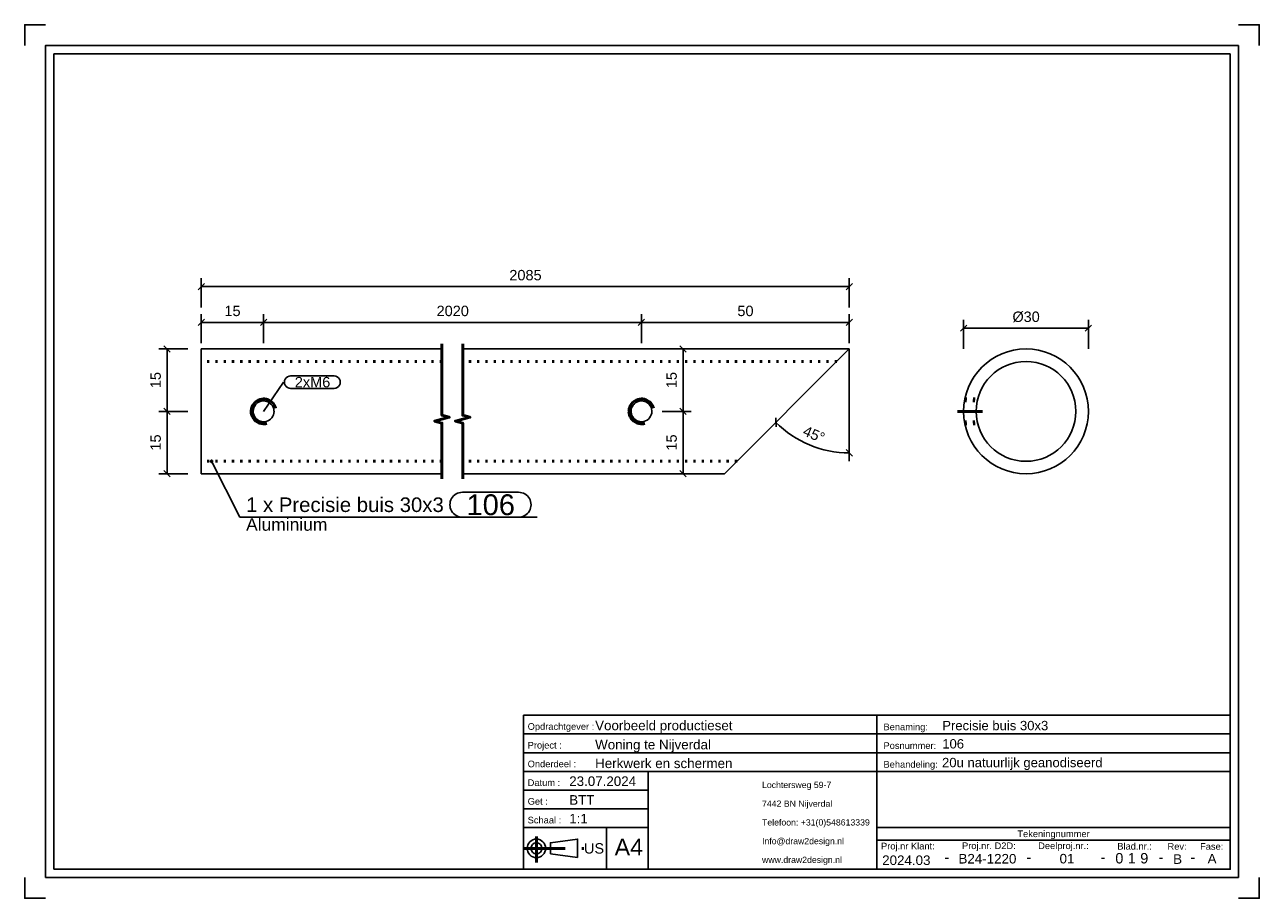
# Model space of a CAD drawing. Header units: millimetres. Extents: x 407 to 704, y -415 to -205.
import ezdxf
from ezdxf.enums import TextEntityAlignment as Align

# ---------------------------------------------------------------- set-up
doc = ezdxf.new("R2010")
doc.units = ezdxf.units.MM
doc.linetypes.add('DOT', pattern=[2, 0.5, -1.5])
doc.linetypes.add('STRICHPUNKT2', pattern=[18.5, 10, -4, 0.5, -4])
doc.layers.get('0').update_dxf_attribs({"linetype": 'CONTINUOUS'})
for name, color, linetype in [('DIM49', 4, 'CONTINUOUS'), ('LE_RED', 1, 'CONTINUOUS'), ('TXT_ALL', 7, 'CONTINUOUS'), ('TXT_DIM49', 2, 'CONTINUOUS'), ('TXT_YELLOW', 2, 'CONTINUOUS')]:
    doc.layers.add(name, color=color, linetype=linetype)
doc.layers.add('LE_ALL', color=7, linetype='CONTINUOUS', lineweight=50)
doc.styles.add('ARIAL', font='arial.ttf')

# ---------------------------------------------------------------- blocks, each defined once
blk = doc.blocks.new('TFIELD_00005', base_point=(584.37, -406.21))
at = {"layer": 'TXT_YELLOW', "style": 'ARIAL'}
for s, p in [('Lochtersweg 59-7', (584.37, -388.21)), ('7442 BN Nijverdal', (584.37, -392.71)), ('Telefoon: +31(0)548613339', (584.37, -397.21)), ('Info@draw2design.nl', (584.37, -401.71)), ('www.draw2design.nl', (584.37, -406.21))]:
    blk.add_text(s, height=1.5, dxfattribs=at).set_placement(p, align=Align.MIDDLE_LEFT)
blk = doc.blocks.new('FLEX_00004', base_point=(597.18, -408.46))
blk.add_blockref('TFIELD_00005', (584.37, -406.21))
blk = doc.blocks.new('D2D_00003', base_point=(557.24, -406.6))
blk.add_blockref('FLEX_00004', (597.18, -408.46))
blk = doc.blocks.new('TFIELD_00007', base_point=(548.91, -403.15))
at = {"layer": 'TXT_YELLOW', "style": 'ARIAL'}
blk.add_text('A4', height=4, dxfattribs=at).set_placement((548.91, -403.15), align=Align.MIDDLE_LEFT)
blk = doc.blocks.new('FLEX_00006', base_point=(552.28, -403.15))
blk.add_blockref('TFIELD_00007', (548.91, -403.15))
blk = doc.blocks.new('TFIELD_00013', base_point=(541.53, -403.46))
at = {"layer": 'TXT_YELLOW', "style": 'ARIAL'}
blk.add_text('US', height=2.5, dxfattribs=at).set_placement((541.53, -403.46), align=Align.MIDDLE_LEFT)
blk = doc.blocks.new('FLEX_00012', base_point=(541.53, -403.46))
blk.add_blockref('TFIELD_00013', (541.53, -403.46))
blk = doc.blocks.new('US_00011', base_point=(531.43, -403.46))
blk.add_line((533.45, -404.79), (540.01, -405.68))
blk.add_lwpolyline([(533.45, -404.79), (533.45, -402.12), (540.01, -401.24), (540.01, -405.68)])
for radius in [2.22, 1.33]:
    blk.add_circle((530.1, -403.46), radius)
at = {"layer": 'LE_ALL', "color": 1, "linetype": 'STRICHPUNKT2'}
for p, q in [((530.1, -400.64), (530.1, -406.86)), ((526.99, -403.46), (541.86, -403.46))]:
    blk.add_line(p, q, dxfattribs=at)
blk.add_blockref('FLEX_00012', (541.53, -403.46))
blk = doc.blocks.new('SCHRIFE_00015', base_point=(537.99, -388.46))
for p, q in [((526.99, -371.46), (611.99, -371.46)), ((526.99, -371.46), (526.99, -408.46)), ((611.99, -371.46), (696.99, -371.46)), ((611.99, -408.46), (611.99, -371.46)), ((696.99, -371.46), (696.99, -408.46)), ((526.99, -375.96), (611.99, -375.96)), ((611.99, -375.96), (696.99, -375.96)), ((526.99, -380.46), (611.99, -380.46)), ((611.99, -380.46), (696.99, -380.46)), ((526.99, -384.96), (696.99, -384.96)), ((556.99, -384.96), (556.99, -408.46)), ((556.99, -389.46), (526.99, -389.46)), ((556.99, -393.96), (526.99, -393.96)), ((556.99, -398.46), (526.99, -398.46)), ((546.99, -398.46), (546.99, -408.46)), ((696.99, -398.46), (611.99, -398.46)), ((696.99, -401.46), (611.99, -401.46)), ((696.99, -408.46), (526.99, -408.46))]:
    blk.add_line(p, q)
at = {"layer": 'TXT_YELLOW', "style": 'ARIAL'}
for s, height, p in [('Voorbeeld productieset', 2.3, (544.22, -375.06)), ('Precisie buis 30x3', 2.25, (627.72, -375.06)), ('Woning te Nijverdal', 2.3, (544.22, -379.66)), ('106', 2.25, (627.72, -379.45)), ('Herkwerk en schermen', 2.3, (544.22, -384.16)), ('20u natuurlijk geanodiseerd', 2.25, (627.67, -383.95)), ('23.07.2024', 2.3, (537.99, -388.46)), ('BTT', 2.3, (537.99, -392.96)), ('1:1', 2.3, (537.99, -397.46))]:
    blk.add_text(s, height=height, dxfattribs=at).set_placement(p)
for s, height, p in [('2024.03', 2.3, (619.08, -407.46)), ('-', 2.5, (628.82, -406.8)), ('B24-1220', 2.3, (638.59, -407.1)), ('-', 2.5, (648.56, -406.8)), ('01', 2.3, (657.73, -407.08)), ('-', 2.5, (666.39, -406.8)), ('-', 2.5, (680.33, -406.8)), ('B', 2.3, (684.34, -407.19)), ('-', 2.5, (687.99, -406.8)), ('A', 2.3, (692.63, -407.09))]:
    blk.add_text(s, height=height, dxfattribs=at).set_placement(p, align=Align.CENTER)
blk = doc.blocks.new('TFIELD_00019', base_point=(675.35, -405.83))
at = {"layer": 'TXT_ALL', "style": 'ARIAL'}
blk.add_text('9', height=2.5, dxfattribs=at).set_placement((675.35, -405.83), align=Align.MIDDLE_LEFT)
blk = doc.blocks.new('9_00018')
blk.add_blockref('TFIELD_00019', (675.35, -405.83))
blk = doc.blocks.new('TELLER1_00017')
blk.add_blockref('9_00018', (0, 0))
blk = doc.blocks.new('TFIELD_00022', base_point=(672.35, -405.83))
at = {"layer": 'TXT_ALL', "style": 'ARIAL'}
blk.add_text('1', height=2.5, dxfattribs=at).set_placement((672.35, -405.83), align=Align.MIDDLE_LEFT)
blk = doc.blocks.new('1_00021')
blk.add_blockref('TFIELD_00022', (672.35, -405.83))
blk = doc.blocks.new('TELLER2_00020')
blk.add_blockref('1_00021', (0, 0))
blk = doc.blocks.new('TFIELD_00025', base_point=(669.35, -405.83))
at = {"layer": 'TXT_ALL', "style": 'ARIAL'}
blk.add_text('0', height=2.5, dxfattribs=at).set_placement((669.35, -405.83), align=Align.MIDDLE_LEFT)
blk = doc.blocks.new('0_00024')
blk.add_blockref('TFIELD_00025', (669.35, -405.83))
blk = doc.blocks.new('TELLER3_00023')
blk.add_blockref('0_00024', (0, 0))
blk = doc.blocks.new('NL_00026', base_point=(527.99, -374.96))
at = {"layer": 'TXT_ALL', "color": 1, "style": 'ARIAL'}
blk.add_text('Tekeningnummer', height=1.6, dxfattribs=at).set_placement((654.49, -399.96), align=Align.MIDDLE_CENTER)
at = {"layer": 'TXT_YELLOW', "style": 'ARIAL'}
for s, p in [('Opdrachtgever :', (527.99, -374.96)), ('Benaming:', (613.59, -375.06)), ('Project :', (527.99, -379.46)), ('Posnummer:', (613.59, -379.56)), ('Onderdeel :', (527.99, -383.96)), ('Behandeling:', (613.59, -384.06)), ('Datum :', (527.99, -388.46)), ('Get :', (527.99, -392.96)), ('Schaal :', (527.99, -397.46)), ('Proj.nr Klant:', (612.99, -403.71)), ('Proj.nr. D2D:', (632.48, -403.63)), ('Deelproj.nr.:', (650.8, -403.63)), ('Blad.nr.:', (669.83, -403.75)), ('Rev:', (681.91, -403.79)), ('Fase:', (689.75, -403.79))]:
    blk.add_text(s, height=1.6, dxfattribs=at).set_placement(p)
blk = doc.blocks.new('SCHRIFE_00014')
for name, p in [('SCHRIFE_00015', (537.99, -388.46)), ('NL_00026', (527.99, -374.96)), ('TELLER3_00023', (0, 0)), ('TELLER2_00020', (0, 0)), ('TELLER1_00017', (0, 0))]:
    blk.add_blockref(name, p)
blk = doc.blocks.new('DINA4Q_00002', base_point=(696.99, -212.46))
for p, q in [((698.99, -210.46), (698.99, -410.46)), ((413.99, -408.46), (413.99, -212.46)), ((413.99, -212.46), (696.99, -212.46)), ((411.99, -410.46), (698.99, -410.46))]:
    blk.add_line(p, q)
for points in [[(406.99, -210.46), (406.99, -205.46), (411.99, -205.46)], [(698.99, -205.46), (703.99, -205.46), (703.99, -210.46)], [(411.99, -410.46), (411.99, -210.46), (698.99, -210.46)], [(696.99, -212.46), (696.99, -408.46), (413.99, -408.46)], [(406.99, -410.46), (406.99, -415.46), (411.99, -415.46)], [(698.99, -415.46), (703.99, -415.46), (703.99, -410.46)]]:
    blk.add_lwpolyline(points)
for name, p in [('SCHRIFE_00014', (0, 0)), ('D2D_00003', (557.24, -406.6)), ('US_00011', (531.43, -403.46)), ('FLEX_00006', (552.28, -403.15))]:
    blk.add_blockref(name, p)
blk = doc.blocks.new('_ZBL0020_00001')
blk.add_blockref('DINA4Q_00002', (696.99, -212.46))
blk = doc.blocks.new('_D1', base_point=(593.97, -304.08))
at = {"layer": 'DIM49', "color": 1}
for p, q in [((605.36, -283.41), (605.36, -310.37)), ((587.74, -302.12), (587.68, -300)), ((604.63, -307.6), (606.1, -309.14))]:
    blk.add_line(p, q, dxfattribs=at)
blk.add_ellipse((605.36, -283.41), major_axis=(0, -24.97), ratio=1, start_param=5.497787, end_param=6.283185, dxfattribs=at)
at = {"layer": 'TXT_DIM49', "style": 'ARIAL'}
for s, p in [('45', (593.97, -304.08)), ('°', (597.52, -305.55))]:
    blk.add_text(s, height=2.5, rotation=337.4885, dxfattribs=at).set_placement(p)
blk = doc.blocks.new('_D2', base_point=(523.58, -266.91))
at = {"layer": 'DIM49', "color": 1}
for p, q in [((449.47, -273.41), (449.47, -266.41)), ((605.36, -273.41), (605.36, -266.41)), ((450.22, -267.66), (448.72, -269.16)), ((449.47, -268.41), (605.36, -268.41)), ((604.61, -269.16), (606.11, -267.66))]:
    blk.add_line(p, q, dxfattribs=at)
at = {"layer": 'TXT_DIM49', "style": 'ARIAL'}
blk.add_text('2085', height=2.5, dxfattribs=at).set_placement((523.58, -266.91))
blk = doc.blocks.new('_D3', base_point=(439.74, -307.83))
at = {"layer": 'DIM49', "color": 1}
for p, q in [((446.24, -298.41), (439.24, -298.41)), ((441.99, -299.16), (440.49, -297.66)), ((441.24, -313.41), (441.24, -298.41)), ((446.24, -313.41), (439.24, -313.41)), ((440.49, -312.66), (441.99, -314.16))]:
    blk.add_line(p, q, dxfattribs=at)
at = {"layer": 'TXT_DIM49', "style": 'ARIAL'}
blk.add_text('15', height=2.5, rotation=90.0002, dxfattribs=at).set_placement((439.74, -307.83))
blk = doc.blocks.new('_D4', base_point=(439.74, -292.83))
at = {"layer": 'DIM49', "color": 1}
for p, q in [((446.24, -283.41), (439.24, -283.41)), ((441.99, -284.16), (440.49, -282.66)), ((441.24, -298.41), (441.24, -283.41)), ((446.24, -298.41), (439.24, -298.41)), ((440.49, -297.66), (441.99, -299.16))]:
    blk.add_line(p, q, dxfattribs=at)
at = {"layer": 'TXT_DIM49', "style": 'ARIAL'}
blk.add_text('15', height=2.5, rotation=90.0002, dxfattribs=at).set_placement((439.74, -292.83))
blk = doc.blocks.new('_D5', base_point=(563.86, -307.83))
at = {"layer": 'DIM49', "color": 1}
for p, q in [((560.36, -298.41), (567.36, -298.41)), ((566.11, -299.16), (564.61, -297.66)), ((565.36, -313.41), (565.36, -298.41)), ((560.36, -313.41), (567.36, -313.41)), ((564.61, -312.66), (566.11, -314.16))]:
    blk.add_line(p, q, dxfattribs=at)
at = {"layer": 'TXT_DIM49', "style": 'ARIAL'}
blk.add_text('15', height=2.5, rotation=90.0002, dxfattribs=at).set_placement((563.86, -307.83))
blk = doc.blocks.new('_D6', base_point=(563.86, -292.83))
at = {"layer": 'DIM49', "color": 1}
for p, q in [((560.36, -283.41), (567.36, -283.41)), ((566.11, -284.16), (564.61, -282.66)), ((565.36, -298.41), (565.36, -283.41)), ((560.36, -298.41), (567.36, -298.41)), ((564.61, -297.66), (566.11, -299.16))]:
    blk.add_line(p, q, dxfattribs=at)
at = {"layer": 'TXT_DIM49', "style": 'ARIAL'}
blk.add_text('15', height=2.5, rotation=90.0002, dxfattribs=at).set_placement((563.86, -292.83))
blk = doc.blocks.new('SHAPE_00059', base_point=(464.47, -298.41))
at = {"layer": 'DIM49', "color": 3}
for p, q in [((470.97, -289.88), (481.41, -289.88)), ((464.47, -298.41), (469.22, -291.38)), ((481.41, -292.88), (470.97, -292.88))]:
    blk.add_line(p, q, dxfattribs=at)
for centre, start_param, end_param in [((470.97, -291.38), 1.570796, 4.712389), ((481.41, -291.38), 4.712389, 7.853982)]:
    blk.add_ellipse(centre, major_axis=(1.5, 0), ratio=1, start_param=start_param, end_param=end_param, dxfattribs=at)
at = {"layer": 'TXT_DIM49', "style": 'ARIAL'}
blk.add_text('2xM6', height=2.5, dxfattribs=at).set_placement((471.97, -291.38), align=Align.MIDDLE_LEFT)
blk = doc.blocks.new('SHAPE_00060', base_point=(451.94, -310.41))
at = {"layer": 'DIM49', "color": 3}
for p, q in [((451.68, -310.37), (452.2, -310.37)), ((451.73, -310.57), (452.14, -310.57)), ((452.05, -310.17), (451.83, -310.17)), ((451.94, -310.41), (458.75, -323.85)), ((512.28, -317.85), (525.8, -317.85)), ((458.75, -323.85), (530.3, -323.85)), ((525.8, -323.85), (512.28, -323.85))]:
    blk.add_line(p, q, dxfattribs=at)
blk.add_lwpolyline([(451.76, -310.21), (451.72, -310.26), (451.69, -310.32), (451.68, -310.39), (451.68, -310.46), (451.7, -310.52), (451.74, -310.58), (451.8, -310.63), (451.86, -310.66), (451.92, -310.67), (451.99, -310.66), (452.06, -310.64), (452.11, -310.6), (452.16, -310.55), (452.19, -310.49), (452.2, -310.42), (452.2, -310.35), (452.17, -310.29), (452.14, -310.23), (452.08, -310.19), (452.02, -310.16), (451.95, -310.14), (451.89, -310.15), (451.82, -310.17)], close=True, dxfattribs=at)
for centre, start_param, end_param in [((512.28, -320.85), 1.570796, 4.712389), ((525.8, -320.85), 4.712389, 7.853982)]:
    blk.add_ellipse(centre, major_axis=(3, 0), ratio=1, start_param=start_param, end_param=end_param, dxfattribs=at)
at = {"layer": 'TXT_DIM49', "style": 'ARIAL'}
for s, height, p in [('1 x Precisie buis 30x3', 3.5, (460.25, -320.85)), ('106', 5, (513.28, -320.85)), ('Aluminium', 3, (460.25, -325.6))]:
    blk.add_text(s, height=height, dxfattribs=at).set_placement(p, align=Align.MIDDLE_LEFT)
blk = doc.blocks.new('_D7', base_point=(455.05, -275.51))
at = {"layer": 'DIM49', "color": 1}
for p, q in [((449.47, -282.01), (449.47, -275.01)), ((464.47, -282.01), (464.47, -275.01)), ((450.22, -276.26), (448.72, -277.76)), ((449.47, -277.01), (464.47, -277.01)), ((463.72, -277.76), (465.22, -276.26))]:
    blk.add_line(p, q, dxfattribs=at)
at = {"layer": 'TXT_DIM49', "style": 'ARIAL'}
blk.add_text('15', height=2.5, dxfattribs=at).set_placement((455.05, -275.51))
blk = doc.blocks.new('_D8', base_point=(506.08, -275.51))
at = {"layer": 'DIM49', "color": 1}
for p, q in [((464.47, -282.01), (464.47, -275.01)), ((555.36, -282.01), (555.36, -275.01)), ((465.22, -276.26), (463.72, -277.76)), ((464.47, -277.01), (555.36, -277.01)), ((554.61, -277.76), (556.11, -276.26))]:
    blk.add_line(p, q, dxfattribs=at)
at = {"layer": 'TXT_DIM49', "style": 'ARIAL'}
blk.add_text('2020', height=2.5, dxfattribs=at).set_placement((506.08, -275.51))
blk = doc.blocks.new('_D9', base_point=(578.44, -275.51))
at = {"layer": 'DIM49', "color": 1}
for p, q in [((555.36, -282.01), (555.36, -275.01)), ((605.36, -282.01), (605.36, -275.01)), ((556.11, -276.26), (554.61, -277.76)), ((555.36, -277.01), (605.36, -277.01)), ((604.61, -277.76), (606.11, -276.26))]:
    blk.add_line(p, q, dxfattribs=at)
at = {"layer": 'TXT_DIM49', "style": 'ARIAL'}
blk.add_text('50', height=2.5, dxfattribs=at).set_placement((578.44, -275.51))
blk = doc.blocks.new('Precisie buis 30x3_00032', base_point=(602.36, -286.41))
for p, q in [((449.47, -313.41), (449.47, -283.41)), ((507.36, -283.41), (449.47, -283.41)), ((605.36, -283.41), (512.36, -283.41)), ((575.36, -313.41), (605.36, -283.41)), ((507.36, -313.41), (449.47, -313.41)), ((575.36, -313.41), (512.36, -313.41))]:
    blk.add_line(p, q)
at = {"layer": 'LE_ALL', "color": 3, "linetype": 'DOT'}
for p, q in [((507.36, -286.41), (449.47, -286.41)), ((602.36, -286.41), (512.36, -286.41)), ((507.36, -310.41), (449.47, -310.41)), ((578.36, -310.41), (512.36, -310.41))]:
    blk.add_line(p, q, dxfattribs=at)
for points in [[(467.36, -297.63), (467.21, -297.2), (467, -296.8), (466.73, -296.43), (466.4, -296.11), (466.03, -295.84), (465.62, -295.63), (465.18, -295.49), (464.72, -295.42), (464.47, -295.41), (464.01, -295.44), (463.57, -295.54), (463.15, -295.71), (462.76, -295.94), (462.4, -296.23), (462.09, -296.57), (461.84, -296.95), (461.65, -297.37), (461.52, -297.81), (461.47, -298.27), (461.47, -298.41), (461.5, -298.86), (461.6, -299.3), (461.77, -299.72), (462, -300.11), (462.29, -300.47), (462.63, -300.78), (463.01, -301.03), (463.43, -301.22), (463.87, -301.35), (464.33, -301.4), (464.47, -301.41), (464.92, -301.37), (465.25, -301.3)], [(558.26, -297.63), (558.11, -297.2), (557.9, -296.8), (557.62, -296.43), (557.3, -296.11), (556.92, -295.84), (556.51, -295.63), (556.08, -295.49), (555.62, -295.42), (555.36, -295.41), (554.91, -295.44), (554.47, -295.54), (554.05, -295.71), (553.66, -295.94), (553.3, -296.23), (552.99, -296.57), (552.74, -296.95), (552.55, -297.37), (552.42, -297.81), (552.37, -298.27), (552.36, -298.41), (552.4, -298.86), (552.5, -299.3), (552.67, -299.72), (552.9, -300.11), (553.19, -300.47), (553.53, -300.78), (553.91, -301.03), (554.33, -301.22), (554.77, -301.35), (555.23, -301.4), (555.36, -301.41), (555.82, -301.37), (556.14, -301.3)]]:
    blk.add_lwpolyline(points, dxfattribs=at)
for name, p in [('_D2', (523.58, -266.91)), ('_D7', (455.05, -275.51)), ('_D8', (506.08, -275.51)), ('_D9', (578.44, -275.51)), ('_D4', (439.74, -292.83)), ('_D6', (563.86, -292.83)), ('_D1', (593.97, -304.08)), ('SHAPE_00059', (464.47, -298.41)), ('_D3', (439.74, -307.83)), ('_D5', (563.86, -307.83)), ('SHAPE_00060', (451.94, -310.41))]:
    blk.add_blockref(name, p)
blk = doc.blocks.new('DIN 13-M6_00034', base_point=(464.47, -300.91))
blk.add_lwpolyline([(464.47, -300.91), (464.05, -300.87), (463.65, -300.77), (463.27, -300.6), (462.93, -300.38), (462.62, -300.09), (462.36, -299.76), (462.17, -299.39), (462.03, -298.99), (461.97, -298.57), (461.97, -298.41), (462, -297.99), (462.1, -297.59), (462.27, -297.21), (462.5, -296.87), (462.78, -296.56), (463.11, -296.3), (463.48, -296.11), (463.88, -295.97), (464.3, -295.91), (464.47, -295.91), (464.88, -295.94), (465.28, -296.04), (465.66, -296.21), (466.01, -296.44), (466.31, -296.72), (466.57, -297.05), (466.77, -297.42), (466.9, -297.82), (466.96, -298.24), (466.97, -298.41), (466.93, -298.82), (466.83, -299.22), (466.66, -299.6), (466.44, -299.94), (466.15, -300.25), (465.82, -300.51), (465.45, -300.7), (465.05, -300.84), (464.63, -300.9)], close=True)
at = {"layer": 'LE_RED'}
for points in [[(467.36, -297.63), (467.21, -297.2), (467, -296.8), (466.73, -296.43), (466.4, -296.11), (466.03, -295.84), (465.62, -295.63), (465.18, -295.49), (464.72, -295.42), (464.47, -295.41), (464.01, -295.44), (463.57, -295.54), (463.15, -295.71), (462.76, -295.94), (462.4, -296.23), (462.09, -296.57), (461.84, -296.95), (461.65, -297.37), (461.52, -297.81), (461.47, -298.27), (461.47, -298.41), (461.5, -298.86), (461.6, -299.3), (461.77, -299.72), (462, -300.11), (462.29, -300.47), (462.63, -300.78), (463.01, -301.03), (463.43, -301.22), (463.87, -301.35), (464.33, -301.4), (464.47, -301.41)], [(464.47, -301.41), (464.92, -301.37), (465.25, -301.3)]]:
    blk.add_lwpolyline(points, dxfattribs=at)
blk = doc.blocks.new('DIN 13-M6_00033')
blk.add_blockref('DIN 13-M6_00034', (464.47, -300.91))
blk = doc.blocks.new('DIN 13-M6_00036', base_point=(555.36, -300.91))
blk.add_lwpolyline([(555.36, -300.91), (554.95, -300.87), (554.55, -300.77), (554.17, -300.6), (553.82, -300.38), (553.52, -300.09), (553.26, -299.76), (553.06, -299.39), (552.93, -298.99), (552.87, -298.57), (552.86, -298.41), (552.9, -297.99), (553, -297.59), (553.17, -297.21), (553.39, -296.87), (553.68, -296.56), (554.01, -296.3), (554.38, -296.11), (554.78, -295.97), (555.2, -295.91), (555.36, -295.91), (555.78, -295.94), (556.18, -296.04), (556.55, -296.21), (556.9, -296.44), (557.21, -296.72), (557.47, -297.05), (557.66, -297.42), (557.8, -297.82), (557.86, -298.24), (557.86, -298.41), (557.83, -298.82), (557.73, -299.22), (557.56, -299.6), (557.33, -299.94), (557.05, -300.25), (556.72, -300.51), (556.35, -300.7), (555.95, -300.84), (555.53, -300.9)], close=True)
at = {"layer": 'LE_RED'}
for points in [[(558.26, -297.63), (558.11, -297.2), (557.9, -296.8), (557.62, -296.43), (557.3, -296.11), (556.92, -295.84), (556.51, -295.63), (556.08, -295.49), (555.62, -295.42), (555.36, -295.41), (554.91, -295.44), (554.47, -295.54), (554.05, -295.71), (553.66, -295.94), (553.3, -296.23), (552.99, -296.57), (552.74, -296.95), (552.55, -297.37), (552.42, -297.81), (552.37, -298.27), (552.36, -298.41), (552.4, -298.86), (552.5, -299.3), (552.67, -299.72), (552.9, -300.11), (553.19, -300.47), (553.53, -300.78), (553.91, -301.03), (554.33, -301.22), (554.77, -301.35), (555.23, -301.4), (555.36, -301.41)], [(555.36, -301.41), (555.82, -301.37), (556.14, -301.3)]]:
    blk.add_lwpolyline(points, dxfattribs=at)
blk = doc.blocks.new('DIN 13-M6_00035')
blk.add_blockref('DIN 13-M6_00036', (555.36, -300.91))
blk = doc.blocks.new('Precisie buis 30x3_00031')
for name, p in [('Precisie buis 30x3_00032', (602.36, -286.41)), ('DIN 13-M6_00033', (0, 0)), ('DIN 13-M6_00035', (0, 0))]:
    blk.add_blockref(name, p)
blk = doc.blocks.new('Sierregel_00030')
blk.add_blockref('Precisie buis 30x3_00031', (0, 0))
blk = doc.blocks.new('Sierregels_00029')
blk.add_blockref('Sierregel_00030', (0, 0))
blk = doc.blocks.new('_A3D0060_00028')
blk.add_blockref('Sierregels_00029', (0, 0))
blk = doc.blocks.new('_SHORTEN_00037', base_point=(507.36, -314.66))
at = {"layer": 'LE_ALL', "color": 4}
for points in [[(507.36, -314.66), (507.36, -301.22), (505.61, -300.75), (509.11, -299.81), (507.36, -299.34), (507.36, -282.16)], [(512.36, -314.66), (512.36, -301.22), (510.61, -300.75), (514.11, -299.81), (512.36, -299.34), (512.36, -282.16)]]:
    blk.add_lwpolyline(points, dxfattribs=at)
blk = doc.blocks.new('_ANS0060_00027')
for name, p in [('_A3D0060_00028', (0, 0)), ('_SHORTEN_00037', (507.36, -314.66))]:
    blk.add_blockref(name, p)
blk = doc.blocks.new('_D10', base_point=(644.61, -276.91))
at = {"layer": 'DIM49', "color": 1}
for p, q in [((633.62, -277.66), (632.12, -279.16)), ((632.87, -283.41), (632.87, -276.41)), ((632.87, -278.41), (662.87, -278.41)), ((662.12, -279.16), (663.62, -277.66)), ((662.87, -283.41), (662.87, -276.41))]:
    blk.add_line(p, q, dxfattribs=at)
at = {"layer": 'TXT_DIM49', "style": 'ARIAL'}
for s, p in [('Ø', (644.61, -276.91)), ('30', (647.29, -276.91))]:
    blk.add_text(s, height=2.5, dxfattribs=at).set_placement(p)
blk = doc.blocks.new('Precisie buis 30x3_00043', base_point=(633.17, -301.41))
for radius in [15, 12]:
    blk.add_circle((647.87, -298.41), radius)
at = {"layer": 'LE_ALL', "color": 3, "linetype": 'DOT'}
for p, q in [((633.17, -295.41), (636.25, -295.41)), ((633.17, -295.41), (636.25, -295.41)), ((633.17, -301.41), (636.25, -301.41)), ((633.17, -301.41), (636.25, -301.41))]:
    blk.add_line(p, q, dxfattribs=at)
blk.add_blockref('_D10', (644.61, -276.91))
blk = doc.blocks.new('DIN 13-M6_00045', base_point=(633.08, -295.91))
at = {"layer": 'LE_ALL', "color": 3, "linetype": 'DOT'}
for p, q in [((633.08, -295.91), (636.13, -295.91)), ((633.17, -295.41), (636.25, -295.41)), ((633.08, -300.91), (636.13, -300.91)), ((633.17, -301.41), (636.25, -301.41))]:
    blk.add_line(p, q, dxfattribs=at)
blk = doc.blocks.new('DIN 13-M6_00044')
blk.add_blockref('DIN 13-M6_00045', (633.08, -295.91))
blk = doc.blocks.new('_00047', base_point=(631.37, -298.41))
at = {"layer": 'LE_ALL', "color": 1, "linetype": 'STRICHPUNKT2'}
blk.add_line((631.37, -298.41), (637.37, -298.41), dxfattribs=at)
blk.add_line((631.37, -298.41), (637.37, -298.41), dxfattribs=at)
blk = doc.blocks.new('_00046')
blk.add_blockref('_00047', (631.37, -298.41))
blk = doc.blocks.new('DIN 13-M6_00049', base_point=(633.08, -295.91))
at = {"layer": 'LE_ALL', "color": 3, "linetype": 'DOT'}
for p, q in [((633.08, -295.91), (636.13, -295.91)), ((633.17, -295.41), (636.25, -295.41)), ((633.08, -300.91), (636.13, -300.91)), ((633.17, -301.41), (636.25, -301.41))]:
    blk.add_line(p, q, dxfattribs=at)
blk = doc.blocks.new('DIN 13-M6_00048')
blk.add_blockref('DIN 13-M6_00049', (633.08, -295.91))
blk = doc.blocks.new('Precisie buis 30x3_00042')
for name, p in [('Precisie buis 30x3_00043', (633.17, -301.41)), ('DIN 13-M6_00044', (0, 0)), ('DIN 13-M6_00048', (0, 0)), ('_00046', (0, 0))]:
    blk.add_blockref(name, p)
blk = doc.blocks.new('Sierregel_00041')
blk.add_blockref('Precisie buis 30x3_00042', (0, 0))
blk = doc.blocks.new('Sierregels_00040')
blk.add_blockref('Sierregel_00041', (0, 0))
blk = doc.blocks.new('_A3D0061_00039')
blk.add_blockref('Sierregels_00040', (0, 0))
blk = doc.blocks.new('_ANS0061_00038')
blk.add_blockref('_A3D0061_00039', (0, 0))

msp = doc.modelspace()

# ---------------------------------------------------------------- block references
for name in ['_ZBL0020_00001', '_ANS0060_00027', '_ANS0061_00038']:
    msp.add_blockref(name, (0, 0))

doc.saveas('drawing.dxf')
